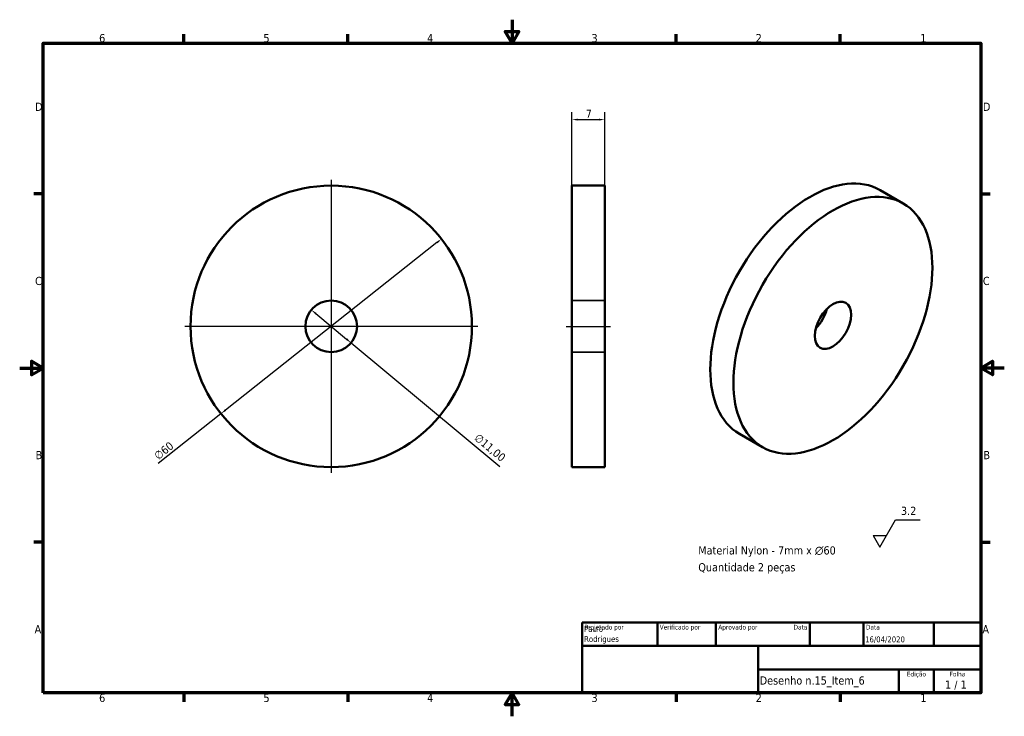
# Model space of a CAD drawing. Header units: millimetres. Extents: x 0 to 210, y 0 to 149.
import ezdxf
from ezdxf.enums import TextEntityAlignment as Align

# ---------------------------------------------------------------- set-up
doc = ezdxf.new("R2010")
doc.units = ezdxf.units.MM
doc.header["$LTSCALE"] = 0.5
for name, color, linetype, lineweight in [('Borda (ISO)', 7, 'Continuous', 70), ('Dimensão (ISO)', 7, 'Continuous', 25), ('Linha de centro (ISO)', 7, 'Continuous', 25), ('Marca de centro (ISO)', 7, 'Continuous', 25), ('Oculto (ISO)', 7, 'Continuous', 35), ('Símbolo (ISO)', 7, 'Continuous', 25), ('Título (ISO)', 7, 'Continuous', 50), ('Visível (ISO)', 7, 'Continuous', 50)]:
    doc.layers.add(name, color=color, linetype=linetype, lineweight=lineweight)
doc.styles.add('Estilo de texto13', font='tahoma.ttf')
doc.styles.add('Estilo de texto14', font='tahoma.ttf')
doc.styles.add('Texto da nota (ISO)', font='tahoma.ttf')
doc.dimstyles.new('Padrão (ISO)', dxfattribs={"dimscale": 0.5, "dimtxt": 3.5, "dimasz": 2.5, "dimexe": 3.175, "dimexo": 0, "dimgap": 0.762, "dimtad": 1, "dimrnd": 1e-08, "dimzin": 0, "dimtxsty": 'Texto da nota (ISO)', "dimcen": 0.09, "dimdle": 10, "dimclrd": 256, "dimclre": 256, "dimclrt": 256, "dimazin": 0, "dimtfac": 1.001486, "dimtmove": 0, "dimatfit": 3, "dimfxl": 1, "dimtolj": 1, "dimtzin": 0, "dimlwd": -1, "dimlwe": -1, "dimarcsym": 0})

# ---------------------------------------------------------------- blocks, each defined once
blk = doc.blocks.new('Bordas Borda padrão')
at = {"layer": 'Borda (ISO)'}
for p, q in [((70, 287), (70, 290.9)), ((140, 287), (140, 290.9)), ((280, 287), (280, 290.9)), ((350, 287), (350, 290.9)), ((10, 222.75), (6.1, 222.75)), ((410, 222.75), (413.9, 222.75)), ((10, 74.25), (6.1, 74.25)), ((410, 74.25), (413.9, 74.25)), ((70, 10), (70, 6.1)), ((140, 10), (140, 6.1)), ((280, 10), (280, 6.1)), ((350, 10), (350, 6.1))]:
    blk.add_line(p, q, dxfattribs=at)
at = {"layer": 'Borda (ISO)', "flags": 128}
for points in [[(210, 297), (210, 287), (207.11, 292), (212.89, 292), (210, 287)], [(10, 10), (10, 287), (410, 287), (410, 10), (10, 10)], [(0, 148.5), (10, 148.5), (5, 151.39), (5, 145.61), (10, 148.5)], [(420, 148.5), (410, 148.5), (415, 151.39), (415, 145.61), (410, 148.5)], [(210, 0), (210, 10), (207.11, 5), (212.89, 5), (210, 10)]]:
    blk.add_lwpolyline(points, dxfattribs=at)
at = {"layer": 'Borda (ISO)', "char_height": 3.5, "attachment_point": 7, "style": 'Texto da nota (ISO)'}
for s, insert in [('6', (33.88, 287.33)), ('5', (103.98, 287.33)), ('4', (173.78, 287.4)), ('3', (243.91, 287.33)), ('2', (313.94, 287.4)), ('1', (384.21, 287.4)), ('D', (6.57, 258.13)), ('D', (410.87, 258.13)), ('C', (6.56, 183.81)), ('C', (410.86, 183.81)), ('B', (6.78, 109.63)), ('B', (411.08, 109.63)), ('A', (6.36, 35.38)), ('A', (410.66, 35.38)), ('6', (33.88, 6.03)), ('5', (103.98, 6.03)), ('4', (173.78, 6.1)), ('3', (243.91, 6.03)), ('2', (313.94, 6.1)), ('1', (384.21, 6.1))]:
    blk.add_mtext(s, dxfattribs=dict(at, insert=insert))
blk = doc.blocks.new('Blocos de títulos ISO')
at = {"layer": 'Título (ISO)'}
for p, q in [((270.07, 130), (100.07, 130)), ((100.07, 130), (100.07, 100)), ((132.07, 120), (132.07, 130)), ((157.07, 120), (157.07, 130)), ((197.07, 120), (197.07, 130)), ((220.07, 120), (220.07, 130)), ((250.07, 120), (250.07, 130)), ((270.07, 100), (270.07, 130)), ((100.07, 120), (270.07, 120)), ((175.07, 120), (175.07, 100)), ((270.07, 110), (175.07, 110)), ((235.07, 100), (235.07, 110)), ((250.07, 100), (250.07, 110)), ((100.07, 100), (270.07, 100))]:
    blk.add_line(p, q, dxfattribs=at)
at = {"layer": 'Título (ISO)', "style": 'Estilo de texto14'}
for s, p in [('Projetado por', (101.07, 129)), ('Verificado por', (133.07, 129)), ('Aprovado por', (158.07, 129)), ('Data', (221.07, 129))]:
    blk.add_text(s, height=2, dxfattribs=at).set_placement(p, align=Align.TOP_LEFT)
blk.add_text('Data', height=2, dxfattribs=at).set_placement((196.07, 129), align=Align.TOP_RIGHT)
for s, p in [('Edição', (242.57, 109)), ('Folha', (260.07, 109))]:
    blk.add_text(s, height=2, dxfattribs=at).set_placement(p, align=Align.TOP_CENTER)
at = {"layer": 'Título (ISO)', "style": 'Texto da nota (ISO)'}
blk.add_text('1 / 1 ', height=3.5, dxfattribs=at).set_placement((260.07, 103.5), align=Align.MIDDLE_CENTER)
at = {"layer": 'Título (ISO)'}
for tag, p, height, style in [('AUTOR_001', (100.82, 125.99), 2.5, 'Estilo de texto13'), ('AUTOR_002', (100.82, 121.71), 2.5, 'Estilo de texto13'), ('DATA_DE_CRIAÇÃO_001', (220.69, 121.54), 2.5, 'Estilo de texto13'), ('NÚMERO_DA_PEÇA_001', (175.72, 103.52), 3.5, 'Texto da nota (ISO)')]:
    blk.add_attdef(tag, p, '', height=height, dxfattribs=dict(at, style=style))
at = {"layer": 'Título (ISO)', "style": 'Estilo de texto13'}
for tag, p in [('VERIFICADO_POR', (133.07, 121)), ('APROVADO_POR_ENG.', (158.07, 121))]:
    blk.add_attdef(tag, text='', height=2.5, dxfattribs=at).set_placement(p, align=Align.BOTTOM_LEFT)
blk.add_attdef('DATA_DE_APROVAÇÃO_DA_ENG.', text='', height=2.5, dxfattribs=at).set_placement((196.07, 121), align=Align.BOTTOM_RIGHT)
at = {"layer": 'Título (ISO)', "style": 'Texto da nota (ISO)'}
for tag, p in [('TÍTULO', (222.57, 115)), ('EMPRESA', (137.41, 109.96)), ('NÚMERO_DE_REVISÃO', (242.57, 103.5))]:
    blk.add_attdef(tag, text='', height=3.5, dxfattribs=at).set_placement(p, align=Align.MIDDLE_CENTER)
blk = doc.blocks.new('*D5')
at = {"layer": 'Defpoints', "color": 0, "transparency": 16777216}
for p in [(89.96, 101.75), (42.92, 64.5)]:
    blk.add_point(p, dxfattribs=at)
at = {"layer": 'Dimensão (ISO)', "transparency": 16777216}
for p, q in [((88.98, 100.98), (43.9, 65.28)), ((42.92, 64.5), (29.56, 53.92))]:
    blk.add_line(p, q, dxfattribs=at)
for points in [[(88.85, 101.14), (89.11, 100.81), (89.96, 101.75)], [(43.77, 65.44), (44.03, 65.12), (42.92, 64.5)]]:
    blk.add_solid(points, dxfattribs=at)
at = {"layer": 'Dimensão (ISO)', "transparency": 16777216, "insert": (28.45, 55.94), "char_height": 1.75, "attachment_point": 1, "rotation": 38.3746, "style": 'Texto da nota (ISO)'}
blk.add_mtext('\\A1;∅60', dxfattribs=at)
blk = doc.blocks.new('*D6')
at = {"layer": 'Defpoints', "color": 0, "transparency": 16777216}
for p in [(62.21, 86.64), (70.67, 79.62)]:
    blk.add_point(p, dxfattribs=at)
at = {"layer": 'Dimensão (ISO)', "transparency": 16777216}
for p, q in [((63.17, 85.84), (69.71, 80.41)), ((70.67, 79.62), (102.44, 53.25))]:
    blk.add_line(p, q, dxfattribs=at)
for points in [[(63.3, 86), (63.04, 85.68), (62.21, 86.64)], [(69.85, 80.57), (69.58, 80.25), (70.67, 79.62)]]:
    blk.add_solid(points, dxfattribs=at)
at = {"layer": 'Dimensão (ISO)', "transparency": 16777216, "insert": (97.91, 60.43), "char_height": 1.75, "attachment_point": 1, "rotation": 320.3086, "style": 'Texto da nota (ISO)'}
blk.add_mtext('\\A1;∅11,00', dxfattribs=at)
blk = doc.blocks.new('*D7')
at = {"layer": 'Defpoints', "color": 0, "transparency": 16777216}
for p in [(124.78, 127.2), (117.78, 113.13), (124.78, 113.13)]:
    blk.add_point(p, dxfattribs=at)
at = {"layer": 'Dimensão (ISO)', "transparency": 16777216}
for p, q in [((117.78, 113.13), (117.78, 128.79)), ((124.78, 113.13), (124.78, 128.79)), ((119.03, 127.2), (123.53, 127.2))]:
    blk.add_line(p, q, dxfattribs=at)
for points in [[(119.03, 127.41), (119.03, 127), (117.78, 127.2)], [(123.53, 127.41), (123.53, 127), (124.78, 127.2)]]:
    blk.add_solid(points, dxfattribs=at)
at = {"layer": 'Dimensão (ISO)', "transparency": 16777216, "insert": (120.73, 129.34), "char_height": 1.75, "attachment_point": 1, "style": 'Texto da nota (ISO)'}
blk.add_mtext('\\A1;7', dxfattribs=at)
blk = doc.blocks.new('Identificador de textura de superfície1')
at = {"layer": 'Símbolo (ISO)'}
for p, q in [((366.93, 72.14), (373.64, 83.76)), ((373.64, 83.76), (384.14, 83.76)), ((364.1, 77.04), (366.93, 72.14)), ((364.1, 77.04), (369.76, 77.04))]:
    blk.add_line(p, q, dxfattribs=at)
at = {"layer": 'Símbolo (ISO)', "insert": (375.9, 85.79), "char_height": 3.5, "attachment_point": 7, "style": 'Texto da nota (ISO)'}
blk.add_mtext('3.2', dxfattribs=at)

msp = doc.modelspace()

# ---------------------------------------------------------------- linework, layer by layer
at = {"layer": 'Linha de centro (ISO)', "linetype": 'Continuous'}
msp.add_line((116.532, 83.128), (126.032, 83.128), dxfattribs=at)
at = {"layer": 'Marca de centro (ISO)', "linetype": 'Continuous'}
for p, q in [((66.442, 114.378), (66.442, 51.878)), ((97.692, 83.128), (35.192, 83.128))]:
    msp.add_line(p, q, dxfattribs=at)
at = {"layer": 'Oculto (ISO)'}
for p, q in [((117.782, 88.628), (124.782, 88.628)), ((117.782, 77.628), (124.782, 77.628))]:
    msp.add_line(p, q, dxfattribs=at)
at = {"layer": 'Visível (ISO)'}
for p, q in [((117.782, 113.128), (117.782, 53.128)), ((117.782, 113.128), (124.782, 113.128)), ((124.782, 53.128), (124.782, 113.128)), ((183.494, 112.186), (188.444, 109.328)), ((153.494, 60.224), (158.444, 57.366)), ((117.782, 53.128), (124.782, 53.128))]:
    msp.add_line(p, q, dxfattribs=at)
for radius in [30, 5.5]:
    msp.add_circle((66.442, 83.128), radius, dxfattribs=at)
for major_axis, start_param, end_param in [((-15, -25.981), 3.1415927, 6.2831853), ((2.75, 4.763), 4.2612568, 5.1635211)]:
    msp.add_ellipse((168.494, 86.205), major_axis=major_axis, ratio=0.5773503, start_param=start_param, end_param=end_param, dxfattribs=at)
for major_axis in [(-15, -25.981), (-2.75, -4.763)]:
    msp.add_ellipse((173.444, 83.347), major_axis=major_axis, ratio=0.5773503, dxfattribs=at)

# ---------------------------------------------------------------- block references
at = {"xscale": 0.5, "yscale": 0.5, "zscale": 0.5}
msp.add_blockref('Bordas Borda padrão', (0, 0), dxfattribs=at)
msp.add_blockref('Blocos de títulos ISO', (69.964, -45), dxfattribs=at).add_auto_attribs({'NÚMERO_DA_PEÇA_001': 'Desenho n.15_Item_6', 'AUTOR_001': 'Paulo', 'DATA_DE_CRIAÇÃO_001': '16/04/2020', 'AUTOR_002': 'Rodrigues'})
at = {"layer": 'Símbolo (ISO)', "xscale": 0.5, "yscale": 0.5, "zscale": 0.5}
msp.add_blockref('Identificador de textura de superfície1', (0, 0), dxfattribs=at)

# ---------------------------------------------------------------- texts
at = {"layer": 'Símbolo (ISO)', "insert": (144.73, 36.245), "char_height": 1.75, "width": 30.19089, "attachment_point": 1, "line_spacing_factor": 1.233137, "style": 'Texto da nota (ISO)'}
msp.add_mtext('{\\fTahoma|b0|i0;\\H1.7500;Material Nylon - 7mm x \\fAIGDT|b0|i0;\\H1.7500;n\\fTahoma|b0|i0;\\H1.7500;60\\P\\fTahoma|b0|i0;\\H1.7500;Quantidade 2 peças}', dxfattribs=at)

# ---------------------------------------------------------------- dimensions: what is measured, and where the dimension line sits
at = {"layer": 'Dimensão (ISO)'}
dim = msp.add_linear_dim(base=(124.782, 127.205), p1=(117.782, 113.128), p2=(124.782, 113.128), dimstyle='Padrão (ISO)', override={"dimgap": 0.762, "dimdec": 0, "dimtol": 0, "dimlim": 0, "dimtp": 0, "dimtm": 0, "dimtdec": 2, "dimtofl": 0, "dimatfit": 1}, dxfattribs=at)
dim.commit()
dim.dimension.update_dxf_attribs({"geometry": '*D7', "text_midpoint": (121.282, 127.205), "dimtype": 160})
for p1, p2, override, picture, middle in [((89.961, 101.752), (42.923, 64.504), {"dimgap": 0.762, "dimdec": 0, "dimlfac": 1, "dimtol": 0, "dimlim": 0, "dimtp": 0, "dimtm": 0, "dimtdec": 2, "dimatfit": 2}, '*D5', (31.56, 55.506)), ((62.21, 86.641), (70.674, 79.616), {"dimgap": 0.762, "dimdec": 2, "dimlfac": 1, "dimtol": 0, "dimlim": 0, "dimtp": 0, "dimtm": 0, "dimtdec": 2, "dimatfit": 2}, '*D6', (99.188, 55.951))]:
    dim = msp.add_diameter_dim_2p(p1=p1, p2=p2, dimstyle='Padrão (ISO)', override=override, dxfattribs=at)
    dim.commit()
    dim.dimension.update_dxf_attribs({"geometry": picture, "text_midpoint": middle, "dimtype": 163})

doc.saveas('drawing.dxf')
